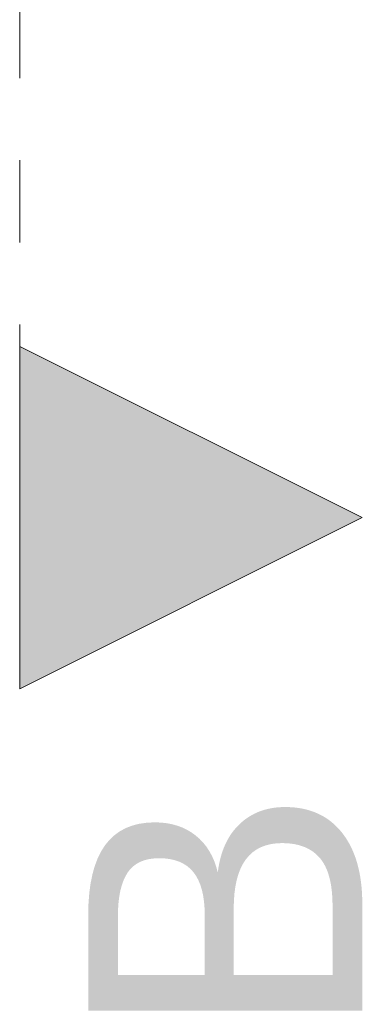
# Model space of a CAD drawing. Header units: millimetres. Extents: x 53458 to 260960, y -123310 to -87533.
# Tile 192 of 256: x 85252 to 85752, y -120372 to -118935. Entities that reach past the tile are written whole.
import ezdxf

# ---------------------------------------------------------------- set-up
doc = ezdxf.new("R2010")
doc.units = ezdxf.units.MM
doc.header["$MEASUREMENT"] = 0
doc.linetypes.add('Przerywana', pattern=[240, 120, -120])
doc.layers.add('A-Przekroje-PB', color=7, linetype='Continuous')
doc.layers.add('A-Przekroje-PB_Nr_pióra__5', color=7, linetype='Continuous', lineweight=13, true_color=0x40a5ff)
doc.layers.add('A-Przekroje-PB_Nr_pióra__58', color=7, linetype='Continuous', lineweight=13, true_color=0xdf0000)
doc.styles.add('STYL_AUTOMATYCZNY_1', font='arial.ttf')

# ---------------------------------------------------------------- blocks, each defined once
blk = doc.blocks.new('Płaszczyzna odcinająca_5', base_point=(85251.7, -96329.8))
at = {"layer": 'A-Przekroje-PB_Nr_pióra__58', "linetype": 'Continuous', "lineweight": 13, "true_color": 0xdf0000}
blk.add_hatch(color=12, dxfattribs=at).paths.add_polyline_path([(85251.7, -119911.6), (85751.7, -119661.6), (85251.7, -119411.6)])
at = {"layer": 'A-Przekroje-PB_Nr_pióra__5', "color": 161, "linetype": 'Przerywana', "lineweight": 13, "true_color": 0x40a5ff}
blk.add_line((85251.7, -96579.8), (85251.7, -119411.6), dxfattribs=at)
at = {"layer": 'A-Przekroje-PB_Nr_pióra__58', "color": 12, "linetype": 'Continuous', "lineweight": 13, "true_color": 0xdf0000, "flags": 128}
blk.add_lwpolyline([(85251.7, -119911.6), (85251.7, -119411.6), (85751.7, -119661.6)], close=True, dxfattribs=at)
at = {"layer": 'A-Przekroje-PB_Nr_pióra__58', "color": 12, "lineweight": 13, "true_color": 0xdf0000, "insert": (85751.7, -120427.5), "char_height": 400, "attachment_point": 7, "rotation": 90, "style": 'STYL_AUTOMATYCZNY_1'}
blk.add_mtext('\\A1;{\\pql;\\pt0;\\fArial|b0|i0|c238|p0;\\W1.000000;B}', dxfattribs=at)

msp = doc.modelspace()

# ---------------------------------------------------------------- block references
at = {"layer": 'A-Przekroje-PB', "color": 161, "lineweight": 13, "true_color": 0x40a5ff}
msp.add_blockref('Płaszczyzna odcinająca_5', (85251.7, -96329.79), dxfattribs=at)

doc.saveas('drawing.dxf')
